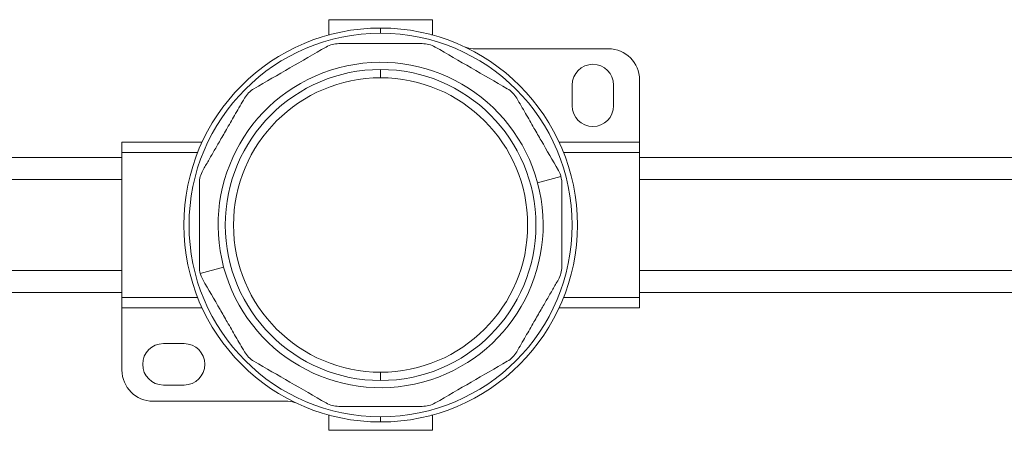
# Model space of a CAD drawing. Header units: millimetres. Extents: x -445 to 1926, y -59 to 420.
# Tile 29 of 44: x 477 to 572, y 380 to 420. Entities that reach past the tile are written whole.
import ezdxf

# ---------------------------------------------------------------- set-up
doc = ezdxf.new("R2010")
doc.units = ezdxf.units.MM
doc.linetypes.add('SLD-Solid', pattern=[0])

msp = doc.modelspace()

# ---------------------------------------------------------------- linework, layer by layer
at = {"color": 7, "linetype": 'SLD-Solid', "lineweight": 18}
for p, q in [((506.814, 419.942), (516.814, 419.942)), ((506.814, 418.492), (506.814, 419.942)), ((516.814, 419.942), (516.814, 418.492)), ((506.887, 418.492), (506.814, 418.492)), ((506.814, 418.473), (506.814, 418.492)), ((511.814, 418.642), (511.814, 419.142)), ((516.814, 418.492), (516.742, 418.492)), ((516.814, 418.492), (516.814, 418.473)), ((520.759, 417.142), (533.814, 417.142)), ((511.814, 414.342), (511.814, 415.142)), ((530.314, 413.642), (530.314, 411.642)), ((534.314, 411.642), (534.314, 413.642)), ((536.814, 414.142), (536.814, 408.142)), ((494.581, 408.142), (486.814, 408.142)), ((486.814, 407.142), (486.814, 408.142)), ((536.814, 408.142), (529.048, 408.142)), ((536.814, 408.142), (536.814, 407.142)), ((486.814, 407.142), (486.814, 393.142)), ((494.151, 407.142), (486.814, 407.142)), ((536.814, 407.142), (529.478, 407.142)), ((536.814, 407.142), (536.814, 393.142)), ((486.814, 406.642), (336.814, 406.642)), ((611.926, 406.642), (536.814, 406.642)), ((486.814, 404.517), (336.814, 404.517)), ((526.97, 404.203), (529.229, 404.809)), ((611.926, 404.517), (536.814, 404.517)), ((486.814, 395.767), (336.814, 395.767)), ((496.659, 396.082), (494.4, 395.476)), ((611.926, 395.767), (536.814, 395.767)), ((336.814, 393.642), (486.814, 393.642)), ((536.814, 393.642), (611.926, 393.642)), ((494.151, 393.142), (486.814, 393.142)), ((486.814, 392.142), (486.814, 393.142)), ((536.814, 393.142), (529.478, 393.142)), ((536.814, 393.142), (536.814, 392.142)), ((494.581, 392.142), (486.814, 392.142)), ((486.839, 386.144), (486.839, 392.142)), ((536.814, 392.142), (529.048, 392.142)), ((492.839, 388.704), (490.839, 388.704)), ((511.814, 385.942), (511.814, 385.142)), ((490.839, 384.704), (492.839, 384.704)), ((502.867, 383.144), (489.839, 383.144)), ((506.814, 381.812), (506.814, 381.792)), ((506.814, 381.792), (506.887, 381.792)), ((506.814, 380.342), (506.814, 381.792)), ((511.814, 381.642), (511.814, 381.142)), ((516.742, 381.792), (516.814, 381.792)), ((516.814, 381.792), (516.814, 381.812)), ((516.814, 381.792), (516.814, 380.342)), ((516.814, 380.342), (506.814, 380.342))]:
    msp.add_line(p, q, dxfattribs=at)
for centre, radius, start, end in [((511.814, 400.142), 19, 90, 270), ((511.814, 400.142), 18.5, 90, 270), ((511.814, 400.142), 19, 270, 90), ((511.814, 400.142), 18.5, 270, 90), ((520.759, 419.142), 2, 244.79123, 270), ((533.814, 414.142), 3, 0, 90), ((511.814, 400.142), 15.69, 15, 195), ((532.314, 413.642), 2, 0, 180), ((511.814, 400.142), 15, 90, 270), ((511.814, 400.142), 15, 270, 90), ((511.814, 400.142), 14.2, 90, 270), ((511.814, 400.142), 14.2, 270, 90), ((532.314, 411.642), 2, 180, 0), ((511.814, 400.142), 15.69, 195, 15), ((490.839, 386.704), 2, 90, 270), ((492.839, 386.704), 2, 270, 90), ((489.839, 386.144), 3, 180, 270), ((502.867, 381.144), 2, 64.78083, 90)]:
    msp.add_arc(centre, radius, start, end, dxfattribs=at)
for points in [[(507.795, 417.642), (507.576, 417.628), (507.137, 417.598), (506.743, 417.404), (506.545, 417.307)], [(517.084, 417.307), (516.886, 417.404), (516.492, 417.598), (516.053, 417.628), (515.834, 417.642)], [(499.584, 413.288), (499.401, 413.166), (499.036, 412.921), (498.791, 412.556), (498.669, 412.373)], [(524.96, 412.373), (524.838, 412.556), (524.593, 412.921), (524.228, 413.166), (524.045, 413.288)], [(494.649, 405.412), (494.552, 405.214), (494.359, 404.82), (494.329, 404.381), (494.314, 404.162)], [(528.979, 394.873), (529.076, 395.071), (529.27, 395.465), (529.3, 395.904), (529.314, 396.123)], [(498.669, 387.912), (498.791, 387.729), (499.036, 387.364), (499.401, 387.119), (499.584, 386.997)], [(524.045, 386.997), (524.228, 387.119), (524.593, 387.364), (524.838, 387.729), (524.96, 387.912)], [(506.545, 382.977), (506.743, 382.88), (507.137, 382.687), (507.576, 382.657), (507.795, 382.642)], [(515.834, 382.642), (516.053, 382.657), (516.492, 382.687), (516.886, 382.88), (517.084, 382.977)]]:
    msp.add_open_spline(points, degree=3, dxfattribs=at)
for points, knots in [([(507.795, 417.642), (509.135, 417.642), (511.814, 417.642), (514.494, 417.642), (515.834, 417.642)], [0, 0, 0, 0, 0.499933, 1, 1, 1, 1]), ([(499.584, 413.288), (500.743, 413.958), (503.064, 415.297), (505.384, 416.637), (506.545, 417.307)], [0, 0, 0, 0, 0.499632, 1, 1, 1, 1]), ([(517.084, 417.307), (518.244, 416.637), (520.565, 415.298), (522.885, 413.958), (524.045, 413.288)], [0, 0, 0, 0, 0.500234, 1, 1, 1, 1]), ([(494.649, 405.412), (494.828, 405.721), (495.191, 406.35), (495.749, 407.316), (496.356, 408.367), (497.046, 409.563), (497.836, 410.93), (498.385, 411.882), (498.669, 412.373)], [0, 0, 0, 0, 0.135419, 0.274991, 0.415244, 0.585607, 0.785782, 1, 1, 1, 1]), ([(524.96, 412.373), (525.244, 411.882), (525.793, 410.931), (526.585, 409.559), (527.648, 407.719), (528.428, 406.366), (528.979, 405.412)], [0, 0, 0, 0, 0.21393, 0.414834, 0.587057, 1, 1, 1, 1]), ([(529.229, 404.809), (529.194, 404.924), (529.129, 405.135), (529.026, 405.325), (528.979, 405.412)], [0, 0, 0, 0, 0.54545, 1, 1, 1, 1]), ([(494.314, 396.123), (494.314, 396.481), (494.314, 397.207), (494.314, 398.322), (494.314, 399.536), (494.314, 400.916), (494.314, 402.496), (494.314, 403.594), (494.314, 404.162)], [0, 0, 0, 0, 0.135414, 0.274984, 0.415234, 0.58558, 0.78576, 1, 1, 1, 1]), ([(529.314, 404.162), (529.31, 404.286), (529.302, 404.502), (529.251, 404.717), (529.229, 404.809)], [0, 0, 0, 0, 0.573868, 1, 1, 1, 1]), ([(529.314, 404.162), (529.314, 403.804), (529.314, 403.078), (529.314, 401.963), (529.314, 400.749), (529.314, 399.369), (529.314, 397.789), (529.314, 396.691), (529.314, 396.123)], [0, 0, 0, 0, 0.135414, 0.274984, 0.415234, 0.58558, 0.78576, 1, 1, 1, 1]), ([(494.314, 396.123), (494.319, 395.999), (494.327, 395.783), (494.378, 395.568), (494.4, 395.476)], [0, 0, 0, 0, 0.5738678, 1, 1, 1, 1]), ([(494.4, 395.476), (494.435, 395.361), (494.5, 395.15), (494.603, 394.96), (494.649, 394.873)], [0, 0, 0, 0, 0.54545, 1, 1, 1, 1]), ([(498.669, 387.912), (498.385, 388.402), (497.836, 389.354), (497.044, 390.726), (495.981, 392.566), (495.2, 393.919), (494.649, 394.873)], [0, 0, 0, 0, 0.21393, 0.414834, 0.587057, 1, 1, 1, 1]), ([(528.979, 394.873), (528.801, 394.563), (528.438, 393.935), (527.88, 392.969), (527.273, 391.917), (526.583, 390.722), (525.793, 389.354), (525.244, 388.403), (524.96, 387.912)], [0, 0, 0, 0, 0.135419, 0.274991, 0.415244, 0.585607, 0.785782, 1, 1, 1, 1]), ([(506.545, 382.977), (505.384, 383.648), (503.064, 384.987), (500.743, 386.327), (499.584, 386.997)], [0, 0, 0, 0, 0.500234, 1, 1, 1, 1]), ([(524.045, 386.997), (522.886, 386.327), (520.565, 384.987), (518.245, 383.648), (517.084, 382.977)], [0, 0, 0, 0, 0.499632, 1, 1, 1, 1]), ([(515.834, 382.642), (514.494, 382.642), (511.815, 382.642), (509.135, 382.642), (507.795, 382.642)], [0, 0, 0, 0, 0.499933, 1, 1, 1, 1])]:
    msp.add_open_spline(points, degree=3, knots=knots, dxfattribs=at)

doc.saveas('drawing.dxf')
